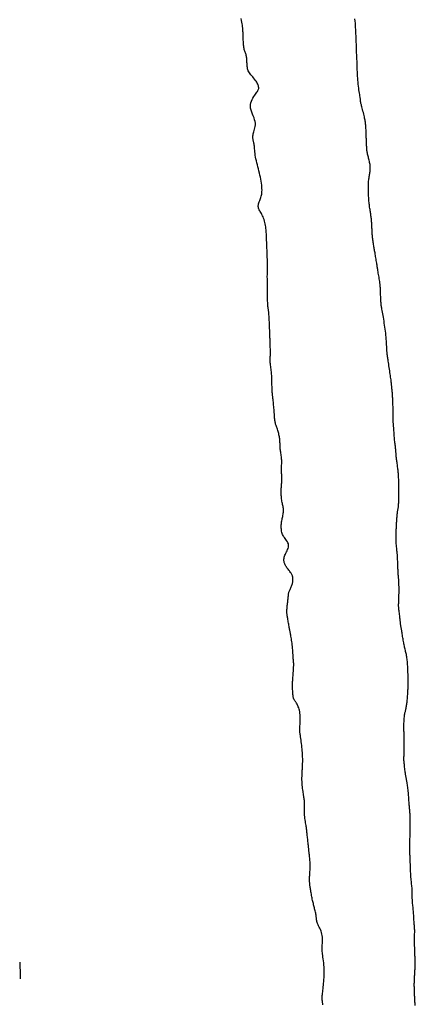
# Model space of a CAD drawing. Header units: millimetres. Extents: x 32690613 to 32693367, y 5343692 to 5344708.
# Tile 45 of 256: x 32692207 to 32692230, y 5343842 to 5343900. Entities that reach past the tile are written whole.
import ezdxf

# ---------------------------------------------------------------- set-up
doc = ezdxf.new("R2010")
doc.units = ezdxf.units.MM
doc.header["$LTSCALE"] = 20
for name, color, linetype in [('02-DGM_HL_495.00', 142, 'Continuous'), ('02-DGM_HL_495.50', 152, 'Continuous'), ('02-DGM_HL_496.00', 162, 'Continuous')]:
    doc.layers.add(name, color=color, linetype=linetype)

msp = doc.modelspace()

# ---------------------------------------------------------------- linework, layer by layer
at = {"layer": '02-DGM_HL_495.00', "elevation": 495, "flags": 128}
msp.add_lwpolyline([(32692230.374, 5343841.75), (32692230.367, 5343841.822), (32692230.36, 5343841.888), (32692230.355, 5343841.947), (32692230.35, 5343842), (32692230.347, 5343842.049), (32692230.344, 5343842.096), (32692230.341, 5343842.143), (32692230.339, 5343842.192), (32692230.337, 5343842.245), (32692230.334, 5343842.304), (32692230.332, 5343842.37), (32692230.329, 5343842.442), (32692230.326, 5343842.518), (32692230.324, 5343842.596), (32692230.321, 5343842.673), (32692230.319, 5343842.749), (32692230.317, 5343842.821), (32692230.315, 5343842.887), (32692230.315, 5343842.946), (32692230.315, 5343842.999), (32692230.315, 5343843.048), (32692230.316, 5343843.094), (32692230.318, 5343843.14), (32692230.32, 5343843.186), (32692230.322, 5343843.236), (32692230.325, 5343843.291), (32692230.328, 5343843.351), (32692230.331, 5343843.417), (32692230.335, 5343843.486), (32692230.339, 5343843.557), (32692230.342, 5343843.629), (32692230.346, 5343843.7), (32692230.35, 5343843.769), (32692230.353, 5343843.834), (32692230.356, 5343843.894), (32692230.359, 5343843.95), (32692230.361, 5343844.004), (32692230.363, 5343844.056), (32692230.365, 5343844.108), (32692230.366, 5343844.161), (32692230.366, 5343844.216), (32692230.366, 5343844.274), (32692230.365, 5343844.337), (32692230.364, 5343844.403), (32692230.362, 5343844.472), (32692230.36, 5343844.542), (32692230.358, 5343844.613), (32692230.355, 5343844.682), (32692230.353, 5343844.75), (32692230.35, 5343844.814), (32692230.348, 5343844.875), (32692230.346, 5343844.931), (32692230.343, 5343844.985), (32692230.341, 5343845.036), (32692230.34, 5343845.084), (32692230.338, 5343845.132), (32692230.336, 5343845.178), (32692230.334, 5343845.223), (32692230.332, 5343845.269), (32692230.331, 5343845.315), (32692230.329, 5343845.362), (32692230.328, 5343845.41), (32692230.327, 5343845.461), (32692230.326, 5343845.515), (32692230.326, 5343845.572), (32692230.327, 5343845.632), (32692230.328, 5343845.697), (32692230.33, 5343845.765), (32692230.332, 5343845.835), (32692230.333, 5343845.906), (32692230.335, 5343845.977), (32692230.336, 5343846.048), (32692230.336, 5343846.116), (32692230.336, 5343846.182), (32692230.334, 5343846.244), (32692230.331, 5343846.303), (32692230.328, 5343846.36), (32692230.323, 5343846.415), (32692230.319, 5343846.471), (32692230.314, 5343846.527), (32692230.309, 5343846.585), (32692230.305, 5343846.646), (32692230.301, 5343846.71), (32692230.296, 5343846.778), (32692230.292, 5343846.848), (32692230.288, 5343846.921), (32692230.284, 5343846.996), (32692230.279, 5343847.073), (32692230.274, 5343847.151), (32692230.268, 5343847.231), (32692230.261, 5343847.311), (32692230.254, 5343847.391), (32692230.246, 5343847.471), (32692230.239, 5343847.549), (32692230.231, 5343847.624), (32692230.223, 5343847.697), (32692230.217, 5343847.767), (32692230.21, 5343847.831), (32692230.205, 5343847.891), (32692230.201, 5343847.947), (32692230.198, 5343847.998), (32692230.195, 5343848.047), (32692230.193, 5343848.093), (32692230.192, 5343848.138), (32692230.192, 5343848.181), (32692230.192, 5343848.225), (32692230.192, 5343848.269), (32692230.192, 5343848.314), (32692230.193, 5343848.36), (32692230.193, 5343848.408), (32692230.193, 5343848.459), (32692230.191, 5343848.512), (32692230.189, 5343848.569), (32692230.185, 5343848.629), (32692230.18, 5343848.693), (32692230.173, 5343848.762), (32692230.166, 5343848.833), (32692230.158, 5343848.908), (32692230.149, 5343848.985), (32692230.14, 5343849.065), (32692230.132, 5343849.146), (32692230.125, 5343849.229), (32692230.118, 5343849.312), (32692230.112, 5343849.396), (32692230.107, 5343849.479), (32692230.102, 5343849.56), (32692230.098, 5343849.639), (32692230.095, 5343849.714), (32692230.092, 5343849.785), (32692230.09, 5343849.85), (32692230.087, 5343849.91), (32692230.085, 5343849.964), (32692230.083, 5343850.013), (32692230.081, 5343850.059), (32692230.08, 5343850.101), (32692230.078, 5343850.141), (32692230.077, 5343850.179), (32692230.075, 5343850.217), (32692230.074, 5343850.254), (32692230.072, 5343850.293), (32692230.071, 5343850.333), (32692230.069, 5343850.375), (32692230.067, 5343850.42), (32692230.065, 5343850.47), (32692230.063, 5343850.524), (32692230.061, 5343850.583), (32692230.058, 5343850.649), (32692230.056, 5343850.719), (32692230.053, 5343850.795), (32692230.051, 5343850.873), (32692230.049, 5343850.955), (32692230.048, 5343851.038), (32692230.047, 5343851.122), (32692230.047, 5343851.206), (32692230.048, 5343851.289), (32692230.05, 5343851.371), (32692230.053, 5343851.451), (32692230.056, 5343851.528), (32692230.059, 5343851.603), (32692230.062, 5343851.675), (32692230.064, 5343851.744), (32692230.066, 5343851.809), (32692230.067, 5343851.869), (32692230.068, 5343851.926), (32692230.068, 5343851.98), (32692230.068, 5343852.031), (32692230.067, 5343852.081), (32692230.067, 5343852.129), (32692230.066, 5343852.176), (32692230.067, 5343852.224), (32692230.067, 5343852.272), (32692230.068, 5343852.321), (32692230.07, 5343852.371), (32692230.071, 5343852.423), (32692230.072, 5343852.477), (32692230.073, 5343852.533), (32692230.074, 5343852.591), (32692230.074, 5343852.652), (32692230.074, 5343852.716), (32692230.073, 5343852.782), (32692230.071, 5343852.85), (32692230.068, 5343852.918), (32692230.065, 5343852.986), (32692230.062, 5343853.052), (32692230.058, 5343853.117), (32692230.054, 5343853.179), (32692230.049, 5343853.237), (32692230.044, 5343853.293), (32692230.038, 5343853.347), (32692230.033, 5343853.4), (32692230.027, 5343853.454), (32692230.022, 5343853.509), (32692230.017, 5343853.566), (32692230.012, 5343853.626), (32692230.007, 5343853.69), (32692230.003, 5343853.759), (32692229.999, 5343853.83), (32692229.994, 5343853.905), (32692229.99, 5343853.983), (32692229.984, 5343854.062), (32692229.978, 5343854.144), (32692229.972, 5343854.226), (32692229.964, 5343854.31), (32692229.955, 5343854.394), (32692229.946, 5343854.477), (32692229.937, 5343854.558), (32692229.927, 5343854.636), (32692229.916, 5343854.711), (32692229.906, 5343854.782), (32692229.897, 5343854.847), (32692229.887, 5343854.906), (32692229.878, 5343854.959), (32692229.87, 5343855.008), (32692229.862, 5343855.052), (32692229.854, 5343855.092), (32692229.847, 5343855.13), (32692229.84, 5343855.164), (32692229.833, 5343855.197), (32692229.827, 5343855.228), (32692229.82, 5343855.26), (32692229.814, 5343855.292), (32692229.807, 5343855.328), (32692229.801, 5343855.366), (32692229.794, 5343855.41), (32692229.786, 5343855.461), (32692229.778, 5343855.519), (32692229.769, 5343855.585), (32692229.76, 5343855.658), (32692229.751, 5343855.735), (32692229.742, 5343855.814), (32692229.733, 5343855.893), (32692229.725, 5343855.969), (32692229.717, 5343856.04), (32692229.711, 5343856.104), (32692229.707, 5343856.159), (32692229.704, 5343856.207), (32692229.702, 5343856.25), (32692229.701, 5343856.291), (32692229.701, 5343856.333), (32692229.702, 5343856.377), (32692229.703, 5343856.427), (32692229.706, 5343856.485), (32692229.708, 5343856.553), (32692229.711, 5343856.629), (32692229.714, 5343856.713), (32692229.716, 5343856.804), (32692229.719, 5343856.899), (32692229.721, 5343856.997), (32692229.722, 5343857.097), (32692229.723, 5343857.198), (32692229.722, 5343857.297), (32692229.721, 5343857.395), (32692229.719, 5343857.49), (32692229.717, 5343857.58), (32692229.714, 5343857.667), (32692229.712, 5343857.747), (32692229.709, 5343857.821), (32692229.706, 5343857.888), (32692229.704, 5343857.946), (32692229.702, 5343857.998), (32692229.701, 5343858.046), (32692229.699, 5343858.092), (32692229.699, 5343858.137), (32692229.699, 5343858.183), (32692229.699, 5343858.233), (32692229.7, 5343858.289), (32692229.701, 5343858.352), (32692229.703, 5343858.42), (32692229.706, 5343858.492), (32692229.71, 5343858.567), (32692229.714, 5343858.642), (32692229.719, 5343858.716), (32692229.726, 5343858.787), (32692229.733, 5343858.853), (32692229.742, 5343858.913), (32692229.752, 5343858.967), (32692229.762, 5343859.017), (32692229.773, 5343859.064), (32692229.785, 5343859.11), (32692229.797, 5343859.155), (32692229.808, 5343859.201), (32692229.82, 5343859.249), (32692229.831, 5343859.301), (32692229.842, 5343859.355), (32692229.853, 5343859.411), (32692229.862, 5343859.47), (32692229.872, 5343859.53), (32692229.88, 5343859.592), (32692229.888, 5343859.654), (32692229.895, 5343859.717), (32692229.901, 5343859.78), (32692229.907, 5343859.843), (32692229.912, 5343859.906), (32692229.916, 5343859.97), (32692229.92, 5343860.035), (32692229.924, 5343860.1), (32692229.927, 5343860.167), (32692229.931, 5343860.235), (32692229.935, 5343860.305), (32692229.938, 5343860.376), (32692229.942, 5343860.447), (32692229.945, 5343860.517), (32692229.948, 5343860.587), (32692229.95, 5343860.656), (32692229.952, 5343860.723), (32692229.953, 5343860.787), (32692229.954, 5343860.848), (32692229.954, 5343860.906), (32692229.953, 5343860.962), (32692229.952, 5343861.016), (32692229.951, 5343861.068), (32692229.949, 5343861.12), (32692229.948, 5343861.17), (32692229.946, 5343861.22), (32692229.944, 5343861.27), (32692229.942, 5343861.321), (32692229.94, 5343861.372), (32692229.938, 5343861.424), (32692229.936, 5343861.478), (32692229.933, 5343861.534), (32692229.931, 5343861.592), (32692229.929, 5343861.653), (32692229.926, 5343861.717), (32692229.923, 5343861.783), (32692229.92, 5343861.852), (32692229.916, 5343861.922), (32692229.911, 5343861.992), (32692229.906, 5343862.063), (32692229.899, 5343862.133), (32692229.891, 5343862.202), (32692229.881, 5343862.27), (32692229.87, 5343862.336), (32692229.858, 5343862.401), (32692229.845, 5343862.465), (32692229.831, 5343862.528), (32692229.817, 5343862.591), (32692229.802, 5343862.653), (32692229.787, 5343862.715), (32692229.772, 5343862.777), (32692229.757, 5343862.839), (32692229.743, 5343862.902), (32692229.728, 5343862.966), (32692229.714, 5343863.032), (32692229.699, 5343863.099), (32692229.686, 5343863.168), (32692229.672, 5343863.239), (32692229.659, 5343863.312), (32692229.646, 5343863.388), (32692229.634, 5343863.464), (32692229.622, 5343863.539), (32692229.611, 5343863.613), (32692229.6, 5343863.685), (32692229.589, 5343863.754), (32692229.578, 5343863.819), (32692229.568, 5343863.879), (32692229.558, 5343863.933), (32692229.549, 5343863.984), (32692229.54, 5343864.032), (32692229.532, 5343864.076), (32692229.524, 5343864.117), (32692229.518, 5343864.157), (32692229.512, 5343864.195), (32692229.507, 5343864.233), (32692229.503, 5343864.27), (32692229.499, 5343864.309), (32692229.496, 5343864.35), (32692229.492, 5343864.393), (32692229.487, 5343864.441), (32692229.482, 5343864.494), (32692229.476, 5343864.553), (32692229.468, 5343864.618), (32692229.459, 5343864.689), (32692229.45, 5343864.763), (32692229.44, 5343864.838), (32692229.431, 5343864.913), (32692229.421, 5343864.985), (32692229.413, 5343865.053), (32692229.405, 5343865.114), (32692229.399, 5343865.168), (32692229.394, 5343865.216), (32692229.391, 5343865.26), (32692229.389, 5343865.303), (32692229.388, 5343865.346), (32692229.388, 5343865.392), (32692229.388, 5343865.443), (32692229.39, 5343865.502), (32692229.393, 5343865.569), (32692229.396, 5343865.644), (32692229.399, 5343865.726), (32692229.402, 5343865.813), (32692229.405, 5343865.905), (32692229.408, 5343865.999), (32692229.41, 5343866.095), (32692229.412, 5343866.191), (32692229.412, 5343866.286), (32692229.411, 5343866.379), (32692229.41, 5343866.469), (32692229.408, 5343866.556), (32692229.405, 5343866.639), (32692229.402, 5343866.716), (32692229.398, 5343866.789), (32692229.394, 5343866.854), (32692229.39, 5343866.913), (32692229.386, 5343866.966), (32692229.382, 5343867.013), (32692229.379, 5343867.056), (32692229.375, 5343867.095), (32692229.372, 5343867.131), (32692229.368, 5343867.165), (32692229.366, 5343867.198), (32692229.363, 5343867.231), (32692229.361, 5343867.264), (32692229.359, 5343867.299), (32692229.357, 5343867.337), (32692229.355, 5343867.378), (32692229.353, 5343867.424), (32692229.351, 5343867.476), (32692229.349, 5343867.535), (32692229.346, 5343867.601), (32692229.343, 5343867.673), (32692229.34, 5343867.749), (32692229.337, 5343867.826), (32692229.334, 5343867.904), (32692229.331, 5343867.98), (32692229.328, 5343868.052), (32692229.326, 5343868.118), (32692229.324, 5343868.177), (32692229.321, 5343868.23), (32692229.319, 5343868.279), (32692229.316, 5343868.326), (32692229.313, 5343868.373), (32692229.309, 5343868.422), (32692229.304, 5343868.475), (32692229.298, 5343868.534), (32692229.291, 5343868.6), (32692229.283, 5343868.673), (32692229.274, 5343868.751), (32692229.265, 5343868.835), (32692229.257, 5343868.922), (32692229.249, 5343869.013), (32692229.243, 5343869.105), (32692229.238, 5343869.199), (32692229.235, 5343869.292), (32692229.235, 5343869.385), (32692229.235, 5343869.476), (32692229.237, 5343869.563), (32692229.24, 5343869.647), (32692229.243, 5343869.727), (32692229.247, 5343869.8), (32692229.25, 5343869.866), (32692229.253, 5343869.925), (32692229.256, 5343869.978), (32692229.258, 5343870.027), (32692229.261, 5343870.073), (32692229.263, 5343870.119), (32692229.265, 5343870.166), (32692229.268, 5343870.216), (32692229.271, 5343870.27), (32692229.274, 5343870.331), (32692229.278, 5343870.396), (32692229.282, 5343870.465), (32692229.286, 5343870.537), (32692229.292, 5343870.609), (32692229.298, 5343870.68), (32692229.305, 5343870.749), (32692229.312, 5343870.814), (32692229.321, 5343870.874), (32692229.33, 5343870.93), (32692229.34, 5343870.983), (32692229.35, 5343871.033), (32692229.359, 5343871.081), (32692229.367, 5343871.129), (32692229.375, 5343871.176), (32692229.381, 5343871.224), (32692229.385, 5343871.274), (32692229.387, 5343871.325), (32692229.389, 5343871.378), (32692229.39, 5343871.433), (32692229.39, 5343871.49), (32692229.39, 5343871.548), (32692229.39, 5343871.608), (32692229.391, 5343871.669), (32692229.392, 5343871.733), (32692229.394, 5343871.798), (32692229.397, 5343871.864), (32692229.399, 5343871.93), (32692229.402, 5343871.997), (32692229.404, 5343872.065), (32692229.406, 5343872.132), (32692229.407, 5343872.198), (32692229.408, 5343872.264), (32692229.408, 5343872.329), (32692229.407, 5343872.393), (32692229.405, 5343872.456), (32692229.404, 5343872.52), (32692229.401, 5343872.582), (32692229.399, 5343872.645), (32692229.397, 5343872.707), (32692229.394, 5343872.77), (32692229.392, 5343872.832), (32692229.389, 5343872.895), (32692229.386, 5343872.958), (32692229.382, 5343873.022), (32692229.378, 5343873.086), (32692229.373, 5343873.151), (32692229.368, 5343873.216), (32692229.361, 5343873.282), (32692229.354, 5343873.349), (32692229.346, 5343873.416), (32692229.338, 5343873.482), (32692229.329, 5343873.549), (32692229.32, 5343873.614), (32692229.311, 5343873.679), (32692229.303, 5343873.742), (32692229.294, 5343873.803), (32692229.286, 5343873.863), (32692229.278, 5343873.921), (32692229.27, 5343873.978), (32692229.263, 5343874.034), (32692229.257, 5343874.089), (32692229.251, 5343874.142), (32692229.246, 5343874.195), (32692229.241, 5343874.248), (32692229.237, 5343874.3), (32692229.234, 5343874.352), (32692229.23, 5343874.405), (32692229.226, 5343874.46), (32692229.221, 5343874.516), (32692229.216, 5343874.574), (32692229.21, 5343874.635), (32692229.203, 5343874.699), (32692229.195, 5343874.765), (32692229.186, 5343874.835), (32692229.177, 5343874.906), (32692229.168, 5343874.98), (32692229.159, 5343875.055), (32692229.151, 5343875.132), (32692229.143, 5343875.211), (32692229.136, 5343875.29), (32692229.131, 5343875.37), (32692229.125, 5343875.449), (32692229.12, 5343875.527), (32692229.116, 5343875.602), (32692229.112, 5343875.675), (32692229.108, 5343875.745), (32692229.103, 5343875.809), (32692229.099, 5343875.869), (32692229.094, 5343875.925), (32692229.089, 5343875.976), (32692229.084, 5343876.024), (32692229.08, 5343876.07), (32692229.076, 5343876.113), (32692229.073, 5343876.156), (32692229.071, 5343876.197), (32692229.07, 5343876.239), (32692229.07, 5343876.282), (32692229.07, 5343876.325), (32692229.071, 5343876.371), (32692229.072, 5343876.419), (32692229.072, 5343876.471), (32692229.073, 5343876.527), (32692229.073, 5343876.587), (32692229.072, 5343876.652), (32692229.071, 5343876.721), (32692229.069, 5343876.795), (32692229.067, 5343876.871), (32692229.064, 5343876.951), (32692229.061, 5343877.032), (32692229.058, 5343877.114), (32692229.054, 5343877.198), (32692229.051, 5343877.281), (32692229.048, 5343877.363), (32692229.045, 5343877.444), (32692229.041, 5343877.524), (32692229.037, 5343877.6), (32692229.034, 5343877.674), (32692229.029, 5343877.743), (32692229.025, 5343877.808), (32692229.02, 5343877.868), (32692229.016, 5343877.923), (32692229.011, 5343877.974), (32692229.006, 5343878.022), (32692229.001, 5343878.067), (32692228.996, 5343878.109), (32692228.992, 5343878.15), (32692228.988, 5343878.19), (32692228.985, 5343878.229), (32692228.981, 5343878.269), (32692228.978, 5343878.31), (32692228.975, 5343878.353), (32692228.971, 5343878.399), (32692228.967, 5343878.448), (32692228.961, 5343878.502), (32692228.955, 5343878.561), (32692228.947, 5343878.627), (32692228.938, 5343878.698), (32692228.927, 5343878.774), (32692228.915, 5343878.855), (32692228.903, 5343878.941), (32692228.89, 5343879.031), (32692228.876, 5343879.124), (32692228.861, 5343879.221), (32692228.846, 5343879.32), (32692228.831, 5343879.42), (32692228.816, 5343879.519), (32692228.802, 5343879.615), (32692228.788, 5343879.707), (32692228.775, 5343879.793), (32692228.763, 5343879.87), (32692228.753, 5343879.938), (32692228.744, 5343879.994), (32692228.737, 5343880.041), (32692228.732, 5343880.078), (32692228.727, 5343880.108), (32692228.723, 5343880.132), (32692228.721, 5343880.152), (32692228.718, 5343880.168), (32692228.716, 5343880.182), (32692228.714, 5343880.196), (32692228.712, 5343880.212), (32692228.71, 5343880.23), (32692228.707, 5343880.252), (32692228.705, 5343880.281), (32692228.703, 5343880.317), (32692228.7, 5343880.363), (32692228.697, 5343880.419), (32692228.694, 5343880.488), (32692228.69, 5343880.567), (32692228.685, 5343880.657), (32692228.68, 5343880.754), (32692228.674, 5343880.859), (32692228.667, 5343880.969), (32692228.658, 5343881.084), (32692228.648, 5343881.201), (32692228.636, 5343881.32), (32692228.623, 5343881.441), (32692228.609, 5343881.561), (32692228.593, 5343881.682), (32692228.577, 5343881.803), (32692228.559, 5343881.923), (32692228.541, 5343882.042), (32692228.523, 5343882.16), (32692228.504, 5343882.275), (32692228.485, 5343882.387), (32692228.467, 5343882.495), (32692228.449, 5343882.597), (32692228.432, 5343882.693), (32692228.416, 5343882.78), (32692228.402, 5343882.858), (32692228.39, 5343882.926), (32692228.38, 5343882.983), (32692228.371, 5343883.031), (32692228.364, 5343883.073), (32692228.358, 5343883.112), (32692228.354, 5343883.151), (32692228.35, 5343883.193), (32692228.346, 5343883.24), (32692228.343, 5343883.296), (32692228.339, 5343883.363), (32692228.335, 5343883.438), (32692228.332, 5343883.519), (32692228.328, 5343883.603), (32692228.325, 5343883.687), (32692228.321, 5343883.768), (32692228.318, 5343883.844), (32692228.316, 5343883.912), (32692228.313, 5343883.969), (32692228.312, 5343884.016), (32692228.31, 5343884.055), (32692228.309, 5343884.087), (32692228.308, 5343884.114), (32692228.307, 5343884.136), (32692228.306, 5343884.156), (32692228.305, 5343884.174), (32692228.305, 5343884.192), (32692228.304, 5343884.211), (32692228.302, 5343884.233), (32692228.3, 5343884.26), (32692228.296, 5343884.292), (32692228.292, 5343884.331), (32692228.285, 5343884.378), (32692228.277, 5343884.435), (32692228.267, 5343884.502), (32692228.255, 5343884.578), (32692228.242, 5343884.66), (32692228.229, 5343884.745), (32692228.215, 5343884.832), (32692228.201, 5343884.917), (32692228.187, 5343884.999), (32692228.175, 5343885.074), (32692228.164, 5343885.141), (32692228.154, 5343885.201), (32692228.145, 5343885.256), (32692228.136, 5343885.308), (32692228.128, 5343885.359), (32692228.119, 5343885.41), (32692228.11, 5343885.465), (32692228.101, 5343885.524), (32692228.09, 5343885.589), (32692228.078, 5343885.66), (32692228.066, 5343885.734), (32692228.053, 5343885.811), (32692228.041, 5343885.889), (32692228.028, 5343885.967), (32692228.015, 5343886.043), (32692228.003, 5343886.116), (32692227.992, 5343886.185), (32692227.981, 5343886.25), (32692227.971, 5343886.312), (32692227.961, 5343886.373), (32692227.951, 5343886.433), (32692227.941, 5343886.492), (32692227.931, 5343886.552), (32692227.921, 5343886.613), (32692227.911, 5343886.676), (32692227.9, 5343886.741), (32692227.89, 5343886.807), (32692227.879, 5343886.875), (32692227.869, 5343886.943), (32692227.86, 5343887.011), (32692227.851, 5343887.079), (32692227.844, 5343887.146), (32692227.837, 5343887.212), (32692227.832, 5343887.277), (32692227.827, 5343887.342), (32692227.823, 5343887.406), (32692227.82, 5343887.469), (32692227.817, 5343887.532), (32692227.814, 5343887.594), (32692227.812, 5343887.657), (32692227.809, 5343887.719), (32692227.807, 5343887.782), (32692227.804, 5343887.844), (32692227.801, 5343887.906), (32692227.797, 5343887.967), (32692227.793, 5343888.028), (32692227.789, 5343888.088), (32692227.783, 5343888.147), (32692227.777, 5343888.205), (32692227.77, 5343888.263), (32692227.763, 5343888.321), (32692227.754, 5343888.379), (32692227.746, 5343888.437), (32692227.736, 5343888.496), (32692227.727, 5343888.556), (32692227.716, 5343888.617), (32692227.706, 5343888.68), (32692227.696, 5343888.745), (32692227.685, 5343888.811), (32692227.675, 5343888.879), (32692227.665, 5343888.948), (32692227.656, 5343889.018), (32692227.647, 5343889.09), (32692227.64, 5343889.163), (32692227.633, 5343889.237), (32692227.627, 5343889.312), (32692227.622, 5343889.386), (32692227.618, 5343889.46), (32692227.614, 5343889.532), (32692227.611, 5343889.602), (32692227.608, 5343889.67), (32692227.606, 5343889.734), (32692227.603, 5343889.794), (32692227.601, 5343889.852), (32692227.599, 5343889.907), (32692227.598, 5343889.961), (32692227.597, 5343890.015), (32692227.597, 5343890.069), (32692227.598, 5343890.124), (32692227.6, 5343890.181), (32692227.602, 5343890.24), (32692227.606, 5343890.302), (32692227.61, 5343890.366), (32692227.616, 5343890.431), (32692227.622, 5343890.496), (32692227.63, 5343890.561), (32692227.638, 5343890.626), (32692227.647, 5343890.69), (32692227.658, 5343890.752), (32692227.668, 5343890.813), (32692227.679, 5343890.872), (32692227.689, 5343890.931), (32692227.698, 5343890.99), (32692227.705, 5343891.048), (32692227.711, 5343891.106), (32692227.713, 5343891.165), (32692227.713, 5343891.225), (32692227.71, 5343891.285), (32692227.704, 5343891.345), (32692227.696, 5343891.406), (32692227.686, 5343891.468), (32692227.674, 5343891.53), (32692227.661, 5343891.592), (32692227.647, 5343891.654), (32692227.632, 5343891.715), (32692227.616, 5343891.777), (32692227.6, 5343891.838), (32692227.585, 5343891.899), (32692227.57, 5343891.958), (32692227.556, 5343892.017), (32692227.544, 5343892.073), (32692227.533, 5343892.129), (32692227.524, 5343892.182), (32692227.517, 5343892.235), (32692227.511, 5343892.286), (32692227.506, 5343892.339), (32692227.503, 5343892.392), (32692227.5, 5343892.447), (32692227.497, 5343892.504), (32692227.495, 5343892.565), (32692227.492, 5343892.629), (32692227.49, 5343892.697), (32692227.487, 5343892.768), (32692227.484, 5343892.841), (32692227.481, 5343892.916), (32692227.478, 5343892.992), (32692227.475, 5343893.07), (32692227.472, 5343893.148), (32692227.469, 5343893.226), (32692227.466, 5343893.303), (32692227.463, 5343893.38), (32692227.459, 5343893.455), (32692227.456, 5343893.528), (32692227.452, 5343893.599), (32692227.447, 5343893.666), (32692227.443, 5343893.731), (32692227.437, 5343893.791), (32692227.431, 5343893.849), (32692227.424, 5343893.906), (32692227.416, 5343893.964), (32692227.406, 5343894.023), (32692227.394, 5343894.085), (32692227.38, 5343894.152), (32692227.364, 5343894.225), (32692227.345, 5343894.305), (32692227.324, 5343894.389), (32692227.302, 5343894.477), (32692227.28, 5343894.565), (32692227.258, 5343894.652), (32692227.236, 5343894.734), (32692227.216, 5343894.81), (32692227.199, 5343894.877), (32692227.184, 5343894.933), (32692227.172, 5343894.98), (32692227.162, 5343895.019), (32692227.154, 5343895.05), (32692227.148, 5343895.076), (32692227.144, 5343895.098), (32692227.14, 5343895.116), (32692227.138, 5343895.133), (32692227.137, 5343895.15), (32692227.136, 5343895.168), (32692227.134, 5343895.189), (32692227.132, 5343895.214), (32692227.13, 5343895.245), (32692227.126, 5343895.282), (32692227.12, 5343895.329), (32692227.111, 5343895.386), (32692227.101, 5343895.453), (32692227.088, 5343895.532), (32692227.074, 5343895.619), (32692227.059, 5343895.714), (32692227.043, 5343895.817), (32692227.028, 5343895.925), (32692227.014, 5343896.037), (32692227, 5343896.153), (32692226.989, 5343896.27), (32692226.979, 5343896.39), (32692226.971, 5343896.511), (32692226.963, 5343896.633), (32692226.957, 5343896.757), (32692226.951, 5343896.881), (32692226.946, 5343897.005), (32692226.941, 5343897.13), (32692226.936, 5343897.255), (32692226.932, 5343897.38), (32692226.927, 5343897.505), (32692226.922, 5343897.63), (32692226.917, 5343897.755), (32692226.912, 5343897.88), (32692226.907, 5343898.005), (32692226.902, 5343898.129), (32692226.897, 5343898.254), (32692226.893, 5343898.379), (32692226.888, 5343898.504), (32692226.883, 5343898.629), (32692226.878, 5343898.754), (32692226.873, 5343898.879), (32692226.868, 5343899.004), (32692226.863, 5343899.129), (32692226.858, 5343899.254), (32692226.853, 5343899.378), (32692226.846, 5343899.503), (32692226.839, 5343899.628), (32692226.829, 5343899.753), (32692226.816, 5343899.877), (32692226.801, 5343900.002)], dxfattribs=at)
at = {"layer": '02-DGM_HL_495.50', "elevation": 495.5, "flags": 128}
msp.add_lwpolyline([(32692224.907, 5343841.775), (32692224.903, 5343841.824), (32692224.899, 5343841.866), (32692224.895, 5343841.902), (32692224.891, 5343841.934), (32692224.887, 5343841.962), (32692224.883, 5343841.989), (32692224.879, 5343842.015), (32692224.875, 5343842.041), (32692224.872, 5343842.07), (32692224.87, 5343842.1), (32692224.868, 5343842.135), (32692224.867, 5343842.174), (32692224.868, 5343842.218), (32692224.87, 5343842.27), (32692224.875, 5343842.328), (32692224.881, 5343842.395), (32692224.889, 5343842.47), (32692224.898, 5343842.552), (32692224.909, 5343842.641), (32692224.919, 5343842.735), (32692224.931, 5343842.836), (32692224.942, 5343842.941), (32692224.952, 5343843.05), (32692224.962, 5343843.163), (32692224.97, 5343843.278), (32692224.977, 5343843.397), (32692224.982, 5343843.518), (32692224.985, 5343843.64), (32692224.985, 5343843.764), (32692224.983, 5343843.888), (32692224.978, 5343844.013), (32692224.969, 5343844.138), (32692224.958, 5343844.26), (32692224.945, 5343844.379), (32692224.931, 5343844.493), (32692224.916, 5343844.6), (32692224.902, 5343844.698), (32692224.889, 5343844.786), (32692224.879, 5343844.862), (32692224.87, 5343844.924), (32692224.864, 5343844.977), (32692224.861, 5343845.022), (32692224.859, 5343845.062), (32692224.86, 5343845.103), (32692224.862, 5343845.145), (32692224.866, 5343845.193), (32692224.87, 5343845.251), (32692224.876, 5343845.319), (32692224.882, 5343845.398), (32692224.886, 5343845.484), (32692224.889, 5343845.577), (32692224.888, 5343845.673), (32692224.883, 5343845.771), (32692224.872, 5343845.869), (32692224.855, 5343845.964), (32692224.83, 5343846.055), (32692224.8, 5343846.142), (32692224.766, 5343846.224), (32692224.73, 5343846.302), (32692224.693, 5343846.377), (32692224.658, 5343846.447), (32692224.625, 5343846.514), (32692224.597, 5343846.577), (32692224.576, 5343846.637), (32692224.559, 5343846.694), (32692224.548, 5343846.75), (32692224.539, 5343846.804), (32692224.533, 5343846.857), (32692224.527, 5343846.911), (32692224.522, 5343846.966), (32692224.515, 5343847.021), (32692224.507, 5343847.079), (32692224.496, 5343847.139), (32692224.484, 5343847.2), (32692224.47, 5343847.262), (32692224.455, 5343847.325), (32692224.44, 5343847.388), (32692224.424, 5343847.451), (32692224.408, 5343847.513), (32692224.392, 5343847.575), (32692224.377, 5343847.636), (32692224.361, 5343847.697), (32692224.346, 5343847.759), (32692224.331, 5343847.822), (32692224.316, 5343847.886), (32692224.301, 5343847.953), (32692224.286, 5343848.022), (32692224.271, 5343848.094), (32692224.256, 5343848.168), (32692224.242, 5343848.243), (32692224.228, 5343848.318), (32692224.214, 5343848.391), (32692224.201, 5343848.463), (32692224.19, 5343848.532), (32692224.179, 5343848.596), (32692224.17, 5343848.656), (32692224.161, 5343848.711), (32692224.154, 5343848.762), (32692224.148, 5343848.81), (32692224.143, 5343848.855), (32692224.138, 5343848.898), (32692224.134, 5343848.939), (32692224.131, 5343848.98), (32692224.128, 5343849.019), (32692224.126, 5343849.06), (32692224.124, 5343849.101), (32692224.123, 5343849.145), (32692224.122, 5343849.191), (32692224.123, 5343849.241), (32692224.125, 5343849.296), (32692224.127, 5343849.356), (32692224.131, 5343849.421), (32692224.136, 5343849.492), (32692224.141, 5343849.567), (32692224.146, 5343849.646), (32692224.151, 5343849.727), (32692224.154, 5343849.81), (32692224.157, 5343849.894), (32692224.158, 5343849.977), (32692224.156, 5343850.06), (32692224.154, 5343850.142), (32692224.149, 5343850.222), (32692224.144, 5343850.3), (32692224.137, 5343850.375), (32692224.131, 5343850.447), (32692224.124, 5343850.515), (32692224.117, 5343850.58), (32692224.111, 5343850.64), (32692224.105, 5343850.696), (32692224.099, 5343850.749), (32692224.094, 5343850.798), (32692224.089, 5343850.845), (32692224.084, 5343850.89), (32692224.079, 5343850.934), (32692224.075, 5343850.976), (32692224.071, 5343851.017), (32692224.066, 5343851.059), (32692224.062, 5343851.101), (32692224.057, 5343851.146), (32692224.052, 5343851.193), (32692224.047, 5343851.243), (32692224.041, 5343851.297), (32692224.035, 5343851.357), (32692224.028, 5343851.422), (32692224.02, 5343851.491), (32692224.013, 5343851.563), (32692224.005, 5343851.636), (32692223.997, 5343851.708), (32692223.99, 5343851.779), (32692223.983, 5343851.846), (32692223.976, 5343851.907), (32692223.97, 5343851.962), (32692223.965, 5343852.013), (32692223.96, 5343852.06), (32692223.954, 5343852.106), (32692223.948, 5343852.152), (32692223.941, 5343852.2), (32692223.933, 5343852.253), (32692223.924, 5343852.312), (32692223.913, 5343852.377), (32692223.901, 5343852.45), (32692223.888, 5343852.529), (32692223.875, 5343852.613), (32692223.862, 5343852.701), (32692223.851, 5343852.793), (32692223.841, 5343852.887), (32692223.833, 5343852.984), (32692223.827, 5343853.08), (32692223.823, 5343853.177), (32692223.822, 5343853.272), (32692223.821, 5343853.364), (32692223.821, 5343853.451), (32692223.822, 5343853.533), (32692223.822, 5343853.608), (32692223.822, 5343853.675), (32692223.821, 5343853.733), (32692223.82, 5343853.783), (32692223.818, 5343853.825), (32692223.815, 5343853.862), (32692223.812, 5343853.893), (32692223.808, 5343853.92), (32692223.805, 5343853.945), (32692223.801, 5343853.968), (32692223.798, 5343853.99), (32692223.794, 5343854.013), (32692223.79, 5343854.038), (32692223.786, 5343854.067), (32692223.781, 5343854.1), (32692223.774, 5343854.14), (32692223.767, 5343854.188), (32692223.758, 5343854.245), (32692223.747, 5343854.312), (32692223.736, 5343854.389), (32692223.723, 5343854.474), (32692223.712, 5343854.565), (32692223.7, 5343854.662), (32692223.69, 5343854.762), (32692223.682, 5343854.866), (32692223.677, 5343854.971), (32692223.674, 5343855.076), (32692223.674, 5343855.179), (32692223.676, 5343855.281), (32692223.679, 5343855.378), (32692223.684, 5343855.47), (32692223.689, 5343855.555), (32692223.694, 5343855.632), (32692223.698, 5343855.7), (32692223.701, 5343855.758), (32692223.703, 5343855.806), (32692223.705, 5343855.846), (32692223.706, 5343855.88), (32692223.706, 5343855.908), (32692223.707, 5343855.933), (32692223.708, 5343855.956), (32692223.708, 5343855.978), (32692223.71, 5343856), (32692223.711, 5343856.023), (32692223.713, 5343856.05), (32692223.714, 5343856.08), (32692223.716, 5343856.116), (32692223.717, 5343856.158), (32692223.717, 5343856.207), (32692223.717, 5343856.265), (32692223.716, 5343856.332), (32692223.714, 5343856.408), (32692223.711, 5343856.492), (32692223.706, 5343856.582), (32692223.701, 5343856.678), (32692223.693, 5343856.779), (32692223.685, 5343856.884), (32692223.674, 5343856.991), (32692223.662, 5343857.1), (32692223.648, 5343857.209), (32692223.634, 5343857.316), (32692223.619, 5343857.419), (32692223.605, 5343857.516), (32692223.591, 5343857.606), (32692223.579, 5343857.686), (32692223.569, 5343857.754), (32692223.561, 5343857.81), (32692223.556, 5343857.854), (32692223.552, 5343857.888), (32692223.549, 5343857.914), (32692223.548, 5343857.934), (32692223.548, 5343857.948), (32692223.547, 5343857.959), (32692223.547, 5343857.968), (32692223.547, 5343857.977), (32692223.546, 5343857.988), (32692223.545, 5343858.002), (32692223.545, 5343858.021), (32692223.546, 5343858.047), (32692223.547, 5343858.082), (32692223.549, 5343858.126), (32692223.552, 5343858.182), (32692223.557, 5343858.252), (32692223.562, 5343858.332), (32692223.568, 5343858.421), (32692223.572, 5343858.516), (32692223.575, 5343858.615), (32692223.576, 5343858.717), (32692223.574, 5343858.817), (32692223.568, 5343858.915), (32692223.557, 5343859.007), (32692223.543, 5343859.094), (32692223.525, 5343859.176), (32692223.505, 5343859.252), (32692223.483, 5343859.323), (32692223.459, 5343859.388), (32692223.434, 5343859.447), (32692223.409, 5343859.5), (32692223.384, 5343859.547), (32692223.36, 5343859.589), (32692223.336, 5343859.627), (32692223.313, 5343859.66), (32692223.291, 5343859.691), (32692223.271, 5343859.718), (32692223.252, 5343859.744), (32692223.234, 5343859.769), (32692223.219, 5343859.793), (32692223.205, 5343859.818), (32692223.192, 5343859.845), (32692223.181, 5343859.875), (32692223.171, 5343859.909), (32692223.162, 5343859.949), (32692223.154, 5343859.995), (32692223.148, 5343860.049), (32692223.141, 5343860.111), (32692223.136, 5343860.18), (32692223.131, 5343860.253), (32692223.127, 5343860.33), (32692223.124, 5343860.407), (32692223.121, 5343860.482), (32692223.12, 5343860.554), (32692223.118, 5343860.62), (32692223.118, 5343860.679), (32692223.119, 5343860.732), (32692223.12, 5343860.782), (32692223.122, 5343860.831), (32692223.124, 5343860.881), (32692223.127, 5343860.934), (32692223.131, 5343860.992), (32692223.136, 5343861.058), (32692223.141, 5343861.133), (32692223.147, 5343861.215), (32692223.153, 5343861.302), (32692223.16, 5343861.39), (32692223.166, 5343861.477), (32692223.171, 5343861.561), (32692223.176, 5343861.638), (32692223.18, 5343861.706), (32692223.183, 5343861.763), (32692223.186, 5343861.81), (32692223.187, 5343861.848), (32692223.187, 5343861.879), (32692223.187, 5343861.904), (32692223.186, 5343861.925), (32692223.185, 5343861.943), (32692223.184, 5343861.96), (32692223.182, 5343861.977), (32692223.18, 5343861.995), (32692223.177, 5343862.017), (32692223.174, 5343862.043), (32692223.171, 5343862.075), (32692223.168, 5343862.114), (32692223.165, 5343862.161), (32692223.162, 5343862.218), (32692223.158, 5343862.286), (32692223.154, 5343862.363), (32692223.149, 5343862.448), (32692223.144, 5343862.54), (32692223.138, 5343862.636), (32692223.131, 5343862.735), (32692223.123, 5343862.836), (32692223.113, 5343862.937), (32692223.101, 5343863.036), (32692223.089, 5343863.133), (32692223.075, 5343863.226), (32692223.061, 5343863.315), (32692223.047, 5343863.4), (32692223.034, 5343863.479), (32692223.021, 5343863.552), (32692223.009, 5343863.618), (32692222.998, 5343863.676), (32692222.988, 5343863.729), (32692222.98, 5343863.777), (32692222.971, 5343863.822), (32692222.963, 5343863.867), (32692222.955, 5343863.912), (32692222.946, 5343863.959), (32692222.937, 5343864.011), (32692222.926, 5343864.068), (32692222.915, 5343864.13), (32692222.903, 5343864.195), (32692222.891, 5343864.262), (32692222.878, 5343864.33), (32692222.866, 5343864.398), (32692222.854, 5343864.465), (32692222.842, 5343864.529), (32692222.831, 5343864.589), (32692222.821, 5343864.646), (32692222.812, 5343864.7), (32692222.804, 5343864.751), (32692222.797, 5343864.801), (32692222.791, 5343864.849), (32692222.787, 5343864.896), (32692222.784, 5343864.943), (32692222.783, 5343864.99), (32692222.784, 5343865.038), (32692222.785, 5343865.086), (32692222.788, 5343865.136), (32692222.793, 5343865.188), (32692222.798, 5343865.243), (32692222.803, 5343865.3), (32692222.809, 5343865.361), (32692222.816, 5343865.426), (32692222.823, 5343865.493), (32692222.83, 5343865.562), (32692222.837, 5343865.631), (32692222.844, 5343865.699), (32692222.851, 5343865.765), (32692222.858, 5343865.827), (32692222.863, 5343865.885), (32692222.869, 5343865.937), (32692222.874, 5343865.984), (32692222.88, 5343866.028), (32692222.886, 5343866.069), (32692222.894, 5343866.108), (32692222.904, 5343866.147), (32692222.916, 5343866.187), (32692222.93, 5343866.228), (32692222.948, 5343866.271), (32692222.968, 5343866.317), (32692222.99, 5343866.365), (32692223.013, 5343866.413), (32692223.035, 5343866.463), (32692223.057, 5343866.512), (32692223.077, 5343866.561), (32692223.095, 5343866.61), (32692223.109, 5343866.656), (32692223.121, 5343866.702), (32692223.13, 5343866.746), (32692223.136, 5343866.788), (32692223.14, 5343866.83), (32692223.143, 5343866.869), (32692223.143, 5343866.908), (32692223.143, 5343866.945), (32692223.14, 5343866.981), (32692223.137, 5343867.016), (32692223.131, 5343867.05), (32692223.123, 5343867.085), (32692223.112, 5343867.12), (32692223.097, 5343867.156), (32692223.079, 5343867.194), (32692223.056, 5343867.234), (32692223.029, 5343867.275), (32692222.999, 5343867.319), (32692222.965, 5343867.365), (32692222.929, 5343867.411), (32692222.893, 5343867.458), (32692222.856, 5343867.505), (32692222.82, 5343867.552), (32692222.786, 5343867.598), (32692222.754, 5343867.643), (32692222.725, 5343867.688), (32692222.699, 5343867.731), (32692222.676, 5343867.775), (32692222.656, 5343867.819), (32692222.64, 5343867.863), (32692222.626, 5343867.908), (32692222.617, 5343867.955), (32692222.611, 5343868.003), (32692222.609, 5343868.053), (32692222.611, 5343868.105), (32692222.617, 5343868.159), (32692222.628, 5343868.214), (32692222.644, 5343868.272), (32692222.665, 5343868.332), (32692222.691, 5343868.395), (32692222.722, 5343868.46), (32692222.756, 5343868.526), (32692222.791, 5343868.594), (32692222.823, 5343868.664), (32692222.852, 5343868.733), (32692222.873, 5343868.802), (32692222.884, 5343868.871), (32692222.884, 5343868.938), (32692222.87, 5343869.004), (32692222.845, 5343869.069), (32692222.81, 5343869.132), (32692222.768, 5343869.195), (32692222.723, 5343869.256), (32692222.677, 5343869.317), (32692222.632, 5343869.378), (32692222.591, 5343869.439), (32692222.556, 5343869.5), (32692222.527, 5343869.562), (32692222.504, 5343869.623), (32692222.486, 5343869.685), (32692222.472, 5343869.747), (32692222.462, 5343869.81), (32692222.456, 5343869.872), (32692222.452, 5343869.934), (32692222.451, 5343869.997), (32692222.452, 5343870.059), (32692222.454, 5343870.122), (32692222.459, 5343870.185), (32692222.466, 5343870.247), (32692222.474, 5343870.31), (32692222.484, 5343870.373), (32692222.496, 5343870.436), (32692222.509, 5343870.499), (32692222.523, 5343870.562), (32692222.537, 5343870.625), (32692222.55, 5343870.687), (32692222.562, 5343870.749), (32692222.572, 5343870.81), (32692222.58, 5343870.869), (32692222.584, 5343870.928), (32692222.584, 5343870.986), (32692222.581, 5343871.043), (32692222.575, 5343871.099), (32692222.566, 5343871.155), (32692222.556, 5343871.212), (32692222.544, 5343871.27), (32692222.531, 5343871.329), (32692222.518, 5343871.39), (32692222.506, 5343871.453), (32692222.493, 5343871.519), (32692222.482, 5343871.585), (32692222.472, 5343871.654), (32692222.463, 5343871.723), (32692222.455, 5343871.793), (32692222.449, 5343871.864), (32692222.445, 5343871.935), (32692222.444, 5343872.007), (32692222.444, 5343872.078), (32692222.446, 5343872.149), (32692222.449, 5343872.219), (32692222.453, 5343872.287), (32692222.458, 5343872.355), (32692222.463, 5343872.421), (32692222.469, 5343872.484), (32692222.474, 5343872.546), (32692222.479, 5343872.606), (32692222.483, 5343872.664), (32692222.487, 5343872.72), (32692222.489, 5343872.776), (32692222.491, 5343872.83), (32692222.491, 5343872.884), (32692222.49, 5343872.938), (32692222.487, 5343872.992), (32692222.483, 5343873.045), (32692222.478, 5343873.1), (32692222.473, 5343873.155), (32692222.468, 5343873.211), (32692222.465, 5343873.269), (32692222.462, 5343873.328), (32692222.461, 5343873.39), (32692222.462, 5343873.453), (32692222.465, 5343873.519), (32692222.469, 5343873.586), (32692222.473, 5343873.655), (32692222.476, 5343873.725), (32692222.479, 5343873.796), (32692222.48, 5343873.867), (32692222.478, 5343873.938), (32692222.474, 5343874.01), (32692222.468, 5343874.08), (32692222.459, 5343874.151), (32692222.449, 5343874.22), (32692222.439, 5343874.288), (32692222.429, 5343874.355), (32692222.418, 5343874.42), (32692222.409, 5343874.484), (32692222.402, 5343874.545), (32692222.395, 5343874.604), (32692222.39, 5343874.662), (32692222.386, 5343874.718), (32692222.383, 5343874.773), (32692222.38, 5343874.828), (32692222.378, 5343874.881), (32692222.376, 5343874.935), (32692222.374, 5343874.989), (32692222.371, 5343875.042), (32692222.368, 5343875.097), (32692222.364, 5343875.152), (32692222.358, 5343875.208), (32692222.351, 5343875.266), (32692222.341, 5343875.325), (32692222.33, 5343875.386), (32692222.315, 5343875.449), (32692222.298, 5343875.513), (32692222.28, 5343875.578), (32692222.26, 5343875.643), (32692222.24, 5343875.707), (32692222.22, 5343875.769), (32692222.2, 5343875.828), (32692222.18, 5343875.884), (32692222.162, 5343875.937), (32692222.146, 5343875.986), (32692222.131, 5343876.034), (32692222.117, 5343876.082), (32692222.104, 5343876.131), (32692222.093, 5343876.182), (32692222.083, 5343876.237), (32692222.074, 5343876.296), (32692222.066, 5343876.361), (32692222.06, 5343876.432), (32692222.054, 5343876.507), (32692222.048, 5343876.587), (32692222.043, 5343876.669), (32692222.037, 5343876.755), (32692222.031, 5343876.843), (32692222.024, 5343876.932), (32692222.017, 5343877.023), (32692222.008, 5343877.113), (32692222, 5343877.201), (32692221.991, 5343877.288), (32692221.982, 5343877.37), (32692221.973, 5343877.449), (32692221.965, 5343877.521), (32692221.957, 5343877.587), (32692221.95, 5343877.646), (32692221.944, 5343877.699), (32692221.939, 5343877.748), (32692221.934, 5343877.795), (32692221.93, 5343877.843), (32692221.926, 5343877.892), (32692221.922, 5343877.946), (32692221.918, 5343878.006), (32692221.914, 5343878.073), (32692221.911, 5343878.147), (32692221.907, 5343878.224), (32692221.904, 5343878.303), (32692221.901, 5343878.383), (32692221.899, 5343878.46), (32692221.897, 5343878.532), (32692221.895, 5343878.599), (32692221.894, 5343878.657), (32692221.893, 5343878.71), (32692221.893, 5343878.758), (32692221.892, 5343878.805), (32692221.891, 5343878.852), (32692221.888, 5343878.901), (32692221.885, 5343878.956), (32692221.88, 5343879.017), (32692221.874, 5343879.086), (32692221.866, 5343879.163), (32692221.857, 5343879.243), (32692221.848, 5343879.326), (32692221.838, 5343879.408), (32692221.829, 5343879.488), (32692221.82, 5343879.562), (32692221.811, 5343879.629), (32692221.804, 5343879.686), (32692221.798, 5343879.735), (32692221.794, 5343879.777), (32692221.79, 5343879.813), (32692221.788, 5343879.844), (32692221.787, 5343879.872), (32692221.787, 5343879.897), (32692221.788, 5343879.923), (32692221.79, 5343879.948), (32692221.793, 5343879.976), (32692221.796, 5343880.006), (32692221.799, 5343880.04), (32692221.803, 5343880.078), (32692221.806, 5343880.123), (32692221.809, 5343880.173), (32692221.81, 5343880.232), (32692221.811, 5343880.298), (32692221.81, 5343880.371), (32692221.809, 5343880.449), (32692221.807, 5343880.528), (32692221.804, 5343880.608), (32692221.802, 5343880.685), (32692221.799, 5343880.758), (32692221.796, 5343880.824), (32692221.794, 5343880.883), (32692221.792, 5343880.935), (32692221.79, 5343880.982), (32692221.788, 5343881.028), (32692221.787, 5343881.073), (32692221.785, 5343881.121), (32692221.783, 5343881.173), (32692221.78, 5343881.231), (32692221.778, 5343881.298), (32692221.775, 5343881.372), (32692221.772, 5343881.453), (32692221.768, 5343881.539), (32692221.765, 5343881.63), (32692221.761, 5343881.723), (32692221.757, 5343881.819), (32692221.754, 5343881.916), (32692221.75, 5343882.013), (32692221.746, 5343882.109), (32692221.742, 5343882.203), (32692221.738, 5343882.293), (32692221.734, 5343882.379), (32692221.73, 5343882.46), (32692221.725, 5343882.534), (32692221.72, 5343882.6), (32692221.715, 5343882.659), (32692221.71, 5343882.709), (32692221.704, 5343882.753), (32692221.699, 5343882.791), (32692221.694, 5343882.824), (32692221.688, 5343882.853), (32692221.683, 5343882.88), (32692221.679, 5343882.905), (32692221.675, 5343882.929), (32692221.671, 5343882.953), (32692221.667, 5343882.98), (32692221.664, 5343883.009), (32692221.66, 5343883.044), (32692221.657, 5343883.085), (32692221.654, 5343883.133), (32692221.651, 5343883.191), (32692221.647, 5343883.258), (32692221.644, 5343883.333), (32692221.64, 5343883.414), (32692221.637, 5343883.497), (32692221.634, 5343883.58), (32692221.632, 5343883.662), (32692221.631, 5343883.738), (32692221.63, 5343883.807), (32692221.63, 5343883.867), (32692221.63, 5343883.92), (32692221.631, 5343883.967), (32692221.633, 5343884.012), (32692221.634, 5343884.057), (32692221.635, 5343884.104), (32692221.636, 5343884.155), (32692221.636, 5343884.213), (32692221.635, 5343884.28), (32692221.634, 5343884.354), (32692221.632, 5343884.433), (32692221.63, 5343884.514), (32692221.628, 5343884.596), (32692221.627, 5343884.676), (32692221.626, 5343884.752), (32692221.626, 5343884.822), (32692221.627, 5343884.883), (32692221.629, 5343884.939), (32692221.632, 5343884.989), (32692221.634, 5343885.038), (32692221.637, 5343885.086), (32692221.64, 5343885.135), (32692221.642, 5343885.189), (32692221.643, 5343885.248), (32692221.643, 5343885.314), (32692221.642, 5343885.387), (32692221.641, 5343885.466), (32692221.638, 5343885.55), (32692221.636, 5343885.637), (32692221.632, 5343885.728), (32692221.629, 5343885.821), (32692221.625, 5343885.914), (32692221.622, 5343886.008), (32692221.618, 5343886.1), (32692221.614, 5343886.191), (32692221.611, 5343886.278), (32692221.608, 5343886.362), (32692221.605, 5343886.441), (32692221.602, 5343886.514), (32692221.599, 5343886.58), (32692221.597, 5343886.639), (32692221.595, 5343886.691), (32692221.593, 5343886.737), (32692221.591, 5343886.778), (32692221.59, 5343886.815), (32692221.589, 5343886.85), (32692221.587, 5343886.882), (32692221.586, 5343886.913), (32692221.585, 5343886.945), (32692221.584, 5343886.977), (32692221.582, 5343887.011), (32692221.581, 5343887.049), (32692221.579, 5343887.09), (32692221.577, 5343887.136), (32692221.575, 5343887.188), (32692221.573, 5343887.246), (32692221.57, 5343887.313), (32692221.567, 5343887.385), (32692221.562, 5343887.464), (32692221.556, 5343887.546), (32692221.548, 5343887.632), (32692221.537, 5343887.72), (32692221.523, 5343887.809), (32692221.506, 5343887.897), (32692221.485, 5343887.984), (32692221.461, 5343888.069), (32692221.434, 5343888.152), (32692221.404, 5343888.232), (32692221.373, 5343888.308), (32692221.34, 5343888.381), (32692221.307, 5343888.45), (32692221.273, 5343888.513), (32692221.24, 5343888.572), (32692221.208, 5343888.627), (32692221.178, 5343888.678), (32692221.15, 5343888.728), (32692221.127, 5343888.776), (32692221.109, 5343888.824), (32692221.096, 5343888.873), (32692221.091, 5343888.923), (32692221.092, 5343888.977), (32692221.1, 5343889.033), (32692221.114, 5343889.091), (32692221.132, 5343889.151), (32692221.152, 5343889.212), (32692221.175, 5343889.275), (32692221.198, 5343889.338), (32692221.221, 5343889.401), (32692221.242, 5343889.465), (32692221.261, 5343889.529), (32692221.278, 5343889.595), (32692221.292, 5343889.664), (32692221.302, 5343889.737), (32692221.309, 5343889.815), (32692221.312, 5343889.898), (32692221.311, 5343889.988), (32692221.305, 5343890.086), (32692221.295, 5343890.19), (32692221.28, 5343890.299), (32692221.262, 5343890.414), (32692221.241, 5343890.532), (32692221.217, 5343890.653), (32692221.191, 5343890.776), (32692221.162, 5343890.9), (32692221.132, 5343891.024), (32692221.101, 5343891.147), (32692221.07, 5343891.269), (32692221.039, 5343891.39), (32692221.009, 5343891.509), (32692220.982, 5343891.626), (32692220.956, 5343891.74), (32692220.935, 5343891.85), (32692220.917, 5343891.957), (32692220.902, 5343892.059), (32692220.89, 5343892.157), (32692220.881, 5343892.249), (32692220.873, 5343892.336), (32692220.866, 5343892.416), (32692220.859, 5343892.49), (32692220.851, 5343892.556), (32692220.843, 5343892.614), (32692220.835, 5343892.666), (32692220.825, 5343892.712), (32692220.816, 5343892.754), (32692220.807, 5343892.793), (32692220.798, 5343892.829), (32692220.79, 5343892.865), (32692220.782, 5343892.9), (32692220.776, 5343892.937), (32692220.772, 5343892.976), (32692220.77, 5343893.017), (32692220.771, 5343893.062), (32692220.775, 5343893.109), (32692220.782, 5343893.16), (32692220.793, 5343893.216), (32692220.809, 5343893.277), (32692220.83, 5343893.343), (32692220.853, 5343893.414), (32692220.876, 5343893.49), (32692220.896, 5343893.572), (32692220.912, 5343893.659), (32692220.921, 5343893.75), (32692220.919, 5343893.847), (32692220.905, 5343893.948), (32692220.878, 5343894.053), (32692220.84, 5343894.163), (32692220.796, 5343894.274), (32692220.749, 5343894.388), (32692220.705, 5343894.502), (32692220.667, 5343894.617), (32692220.639, 5343894.73), (32692220.626, 5343894.84), (32692220.631, 5343894.948), (32692220.651, 5343895.052), (32692220.684, 5343895.151), (32692220.727, 5343895.246), (32692220.776, 5343895.334), (32692220.829, 5343895.417), (32692220.881, 5343895.493), (32692220.931, 5343895.561), (32692220.976, 5343895.622), (32692221.014, 5343895.676), (32692221.047, 5343895.725), (32692221.073, 5343895.77), (32692221.094, 5343895.813), (32692221.108, 5343895.855), (32692221.115, 5343895.898), (32692221.117, 5343895.944), (32692221.112, 5343895.992), (32692221.1, 5343896.044), (32692221.083, 5343896.098), (32692221.06, 5343896.155), (32692221.032, 5343896.213), (32692220.998, 5343896.273), (32692220.959, 5343896.334), (32692220.915, 5343896.394), (32692220.867, 5343896.455), (32692220.816, 5343896.516), (32692220.763, 5343896.576), (32692220.71, 5343896.637), (32692220.659, 5343896.697), (32692220.61, 5343896.758), (32692220.567, 5343896.819), (32692220.53, 5343896.88), (32692220.5, 5343896.941), (32692220.477, 5343897.003), (32692220.459, 5343897.065), (32692220.447, 5343897.127), (32692220.438, 5343897.189), (32692220.433, 5343897.251), (32692220.429, 5343897.314), (32692220.427, 5343897.376), (32692220.424, 5343897.438), (32692220.421, 5343897.501), (32692220.418, 5343897.562), (32692220.414, 5343897.622), (32692220.408, 5343897.681), (32692220.401, 5343897.739), (32692220.392, 5343897.794), (32692220.381, 5343897.847), (32692220.367, 5343897.897), (32692220.352, 5343897.946), (32692220.335, 5343897.994), (32692220.317, 5343898.042), (32692220.3, 5343898.092), (32692220.283, 5343898.144), (32692220.267, 5343898.199), (32692220.253, 5343898.259), (32692220.242, 5343898.323), (32692220.232, 5343898.392), (32692220.224, 5343898.463), (32692220.218, 5343898.535), (32692220.213, 5343898.608), (32692220.21, 5343898.679), (32692220.206, 5343898.748), (32692220.204, 5343898.813), (32692220.202, 5343898.873), (32692220.199, 5343898.929), (32692220.197, 5343898.983), (32692220.195, 5343899.035), (32692220.193, 5343899.087), (32692220.191, 5343899.141), (32692220.189, 5343899.197), (32692220.186, 5343899.257), (32692220.184, 5343899.322), (32692220.18, 5343899.392), (32692220.175, 5343899.468), (32692220.168, 5343899.548), (32692220.158, 5343899.634), (32692220.145, 5343899.724), (32692220.127, 5343899.82), (32692220.105, 5343899.921), (32692220.078, 5343900.027)], dxfattribs=at)
at = {"layer": '02-DGM_HL_496.00', "elevation": 496, "flags": 128}
msp.add_lwpolyline([(32692206.988, 5343844.311), (32692206.99, 5343844.268), (32692206.994, 5343844.155), (32692207.001, 5343843.995), (32692207.008, 5343843.811), (32692207.015, 5343843.628), (32692207.021, 5343843.468), (32692207.026, 5343843.355), (32692207.027, 5343843.312)], dxfattribs=at)

doc.saveas('drawing.dxf')
